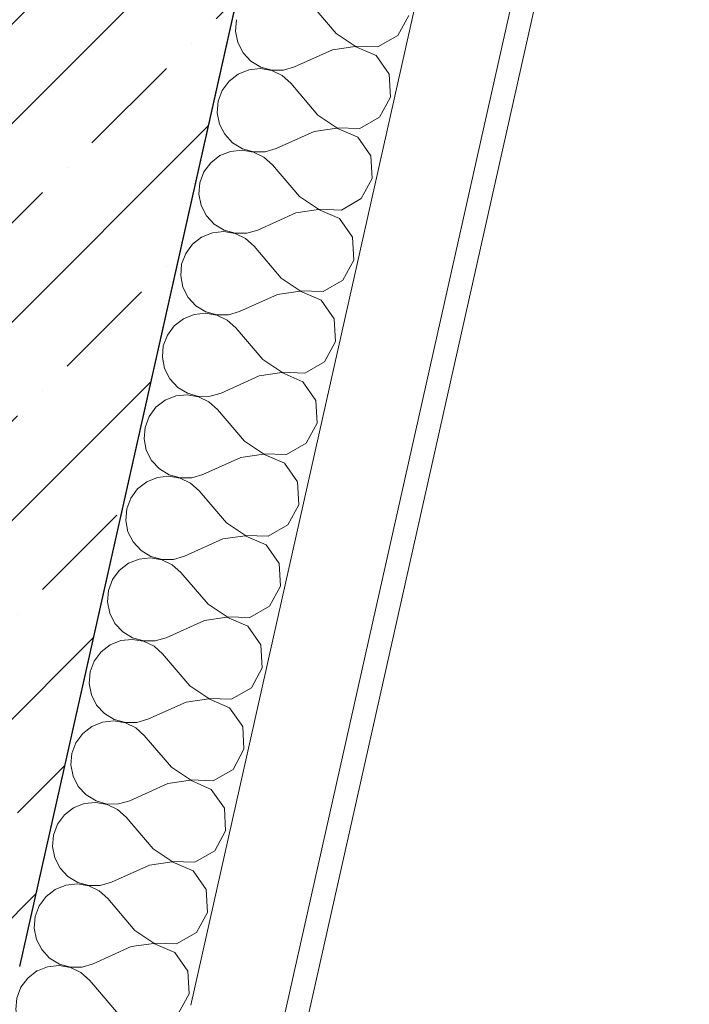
# Model space of a CAD drawing. Header units: millimetres. Extents: x -6990773 to -6682839, y 6117771 to 6220266.
# Tile 91 of 154: x -6940023 to -6939450, y 6149196 to 6150038. Entities that reach past the tile are written whole.
import ezdxf

# ---------------------------------------------------------------- set-up
doc = ezdxf.new("R2010")
doc.units = ezdxf.units.MM
doc.header["$MEASUREMENT"] = 0
doc.layers.add('АР-Стены_внешние_.АР', color=7, linetype='Continuous')
doc.layers.add('АР-Стены_внешние_.АР_Ном._пера__1', color=7, linetype='Continuous', lineweight=30)

# ---------------------------------------------------------------- blocks, each defined once
blk = doc.blocks.new('Стена_95_1', base_point=(-6939813.39, 6150616.48))
at = {"layer": 'АР-Стены_внешние_.АР', "linetype": 'Continuous', "lineweight": 0, "true_color": 0x000000}
h = blk.add_hatch(dxfattribs=at)
h.set_pattern_fill('ЖЕЛЕЗОБЕТОН__PROJECT__0001', color=18, style=0, pattern_type=2)
h.set_pattern_definition([(45, (-6338927.19, 6562677.8), (-84.852814, 84.852814), []), (45, (-6338969.62, 6562720.22), (-84.852814, 84.852814), [90, -30, 0, -30])])
h.paths.add_polyline_path([(-6939932.87, 6150540.82), (-6940217.78, 6149272.19), (-6940022.64, 6149228.37), (-6939737.73, 6150497)])
at = {"layer": 'АР-Стены_внешние_.АР_Ном._пера__1', "color": 7, "linetype": 'Continuous', "lineweight": 30, "flags": 128}
blk.add_lwpolyline([(-6940022.64, 6149228.37), (-6939737.73, 6150497)], dxfattribs=at)
blk = doc.blocks.new('*X289', base_point=(-6338927.19, 6562677.79))
at = {"layer": 'АР-Стены_внешние_.АР_Ном._пера__1', "color": 7, "linetype": 'Continuous', "lineweight": 0}
for p, q in [((-6940007.9, 6149224.67), (-6940015.7, 6149218.65)), ((-6940007.29, 6149224.92), (-6940007.9, 6149224.67)), ((-6940015.7, 6149218.65), (-6940021.55, 6149210.72)), ((-6940021.55, 6149210.72), (-6940025.02, 6149201.49)), ((-6939939.82, 6149189.68), (-6939961.02, 6149214.53)), ((-6940025.02, 6149201.49), (-6940025.83, 6149191.67)), ((-6940025.83, 6149191.67), (-6940023.93, 6149182.01)), ((-6939887.13, 6149187.89), (-6939882.26, 6149196.84)), ((-6940023.93, 6149182.01), (-6940019.46, 6149173.23)), ((-6939939.82, 6149189.68), (-6939923.58, 6149178.86)), ((-6939904.07, 6149178.2), (-6939887.13, 6149187.89)), ((-6940019.46, 6149173.23), (-6940012.76, 6149166)), ((-6939942.95, 6149175.74), (-6939975.53, 6149161.1)), ((-6939923.64, 6149178.58), (-6939942.95, 6149175.74)), ((-6939905.72, 6149170.84), (-6939923.64, 6149178.58)), ((-6939923.58, 6149178.86), (-6939904.07, 6149178.2)), ((-6940012.76, 6149166), (-6940004.34, 6149160.88)), ((-6939894.55, 6149154.83), (-6939905.72, 6149170.84)), ((-6940014.41, 6149158.64), (-6940023.55, 6149154.98)), ((-6940004.61, 6149159.67), (-6940014.41, 6149158.64)), ((-6939994.9, 6149157.98), (-6940004.61, 6149159.67)), ((-6940004.34, 6149160.88), (-6939994.84, 6149158.26)), ((-6939986.02, 6149153.7), (-6939994.9, 6149157.98)), ((-6939994.84, 6149158.26), (-6939984.98, 6149158.33)), ((-6939984.98, 6149158.33), (-6939975.53, 6149161.1)), ((-6940031.35, 6149148.95), (-6940037.21, 6149141.03)), ((-6940023.55, 6149154.98), (-6940031.35, 6149148.95)), ((-6939978.66, 6149147.16), (-6939986.02, 6149153.7)), ((-6939893.46, 6149135.35), (-6939894.55, 6149154.83)), ((-6940037.21, 6149141.03), (-6940040.67, 6149131.8)), ((-6939955.47, 6149119.99), (-6939978.66, 6149147.16)), ((-6940040.67, 6149131.8), (-6940041.48, 6149121.98)), ((-6939902.78, 6149118.19), (-6939893.46, 6149135.35)), ((-6940041.48, 6149121.98), (-6940039.58, 6149112.31)), ((-6939955.47, 6149119.99), (-6939939.23, 6149109.17)), ((-6939919.72, 6149108.5), (-6939902.78, 6149118.19)), ((-6940039.58, 6149112.31), (-6940035.11, 6149103.53)), ((-6939958.6, 6149106.05), (-6939991.18, 6149091.4)), ((-6939939.29, 6149108.89), (-6939958.6, 6149106.05)), ((-6939921.37, 6149101.15), (-6939939.29, 6149108.89)), ((-6939939.23, 6149109.17), (-6939919.72, 6149108.5)), ((-6940035.11, 6149103.53), (-6940028.41, 6149096.31)), ((-6939910.2, 6149085.14), (-6939921.37, 6149101.15)), ((-6940030.06, 6149088.95), (-6940039.21, 6149085.29)), ((-6940020.26, 6149089.98), (-6940030.06, 6149088.95)), ((-6940028.41, 6149096.31), (-6940019.99, 6149091.19)), ((-6940010.55, 6149088.29), (-6940020.26, 6149089.98)), ((-6940019.99, 6149091.19), (-6940010.49, 6149088.57)), ((-6940000.64, 6149088.64), (-6939991.18, 6149091.4)), ((-6940039.21, 6149085.29), (-6940047, 6149079.26)), ((-6940001.68, 6149084.01), (-6940010.55, 6149088.29)), ((-6940010.49, 6149088.57), (-6940000.64, 6149088.64)), ((-6939994.31, 6149077.47), (-6940001.68, 6149084.01)), ((-6939909.11, 6149065.65), (-6939910.2, 6149085.14)), ((-6940047, 6149079.26), (-6940052.86, 6149071.33)), ((-6939971.13, 6149050.3), (-6939994.31, 6149077.47)), ((-6940052.86, 6149071.33), (-6940056.32, 6149062.11)), ((-6939918.43, 6149048.5), (-6939909.11, 6149065.65)), ((-6940056.32, 6149062.11), (-6940057.13, 6149052.29)), ((-6940057.13, 6149052.29), (-6940055.23, 6149042.62)), ((-6939971.13, 6149050.3), (-6939954.88, 6149039.48)), ((-6939935.37, 6149038.81), (-6939918.43, 6149048.5)), ((-6940055.23, 6149042.62), (-6940050.76, 6149033.84)), ((-6939954.94, 6149039.19), (-6939974.26, 6149036.36)), ((-6939937.03, 6149031.45), (-6939954.94, 6149039.19)), ((-6939954.88, 6149039.48), (-6939935.37, 6149038.81)), ((-6940050.76, 6149033.84), (-6940044.06, 6149026.62)), ((-6939974.26, 6149036.36), (-6940006.83, 6149021.71)), ((-6939925.85, 6149015.45), (-6939937.03, 6149031.45)), ((-6940044.06, 6149026.62), (-6940035.64, 6149021.5)), ((-6940035.64, 6149021.5), (-6940026.14, 6149018.88)), ((-6940016.29, 6149018.95), (-6940006.83, 6149021.71)), ((-6940054.86, 6149015.59), (-6940062.66, 6149009.57)), ((-6940045.71, 6149019.26), (-6940054.86, 6149015.59)), ((-6940035.91, 6149020.28), (-6940045.71, 6149019.26)), ((-6940026.2, 6149018.59), (-6940035.91, 6149020.28)), ((-6940017.33, 6149014.31), (-6940026.2, 6149018.59)), ((-6940026.14, 6149018.88), (-6940016.29, 6149018.95)), ((-6940009.96, 6149007.77), (-6940017.33, 6149014.31)), ((-6939924.76, 6148995.96), (-6939925.85, 6149015.45)), ((-6940062.66, 6149009.57), (-6940068.51, 6149001.64)), ((-6939986.78, 6148980.6), (-6940009.96, 6149007.77)), ((-6940068.51, 6149001.64), (-6940071.97, 6148992.42)), ((-6940071.97, 6148992.42), (-6940072.79, 6148982.6)), ((-6939934.08, 6148978.81), (-6939924.76, 6148995.96)), ((-6940072.79, 6148982.6), (-6940070.88, 6148972.93)), ((-6939986.78, 6148980.6), (-6939970.53, 6148969.78)), ((-6940070.88, 6148972.93), (-6940066.41, 6148964.15)), ((-6939951.02, 6148969.12), (-6939934.08, 6148978.81)), ((-6940066.41, 6148964.15), (-6940059.71, 6148956.92)), ((-6939989.91, 6148966.67), (-6940022.48, 6148952.02)), ((-6939970.6, 6148969.5), (-6939989.91, 6148966.67)), ((-6939952.68, 6148961.76), (-6939970.6, 6148969.5)), ((-6939970.53, 6148969.78), (-6939951.02, 6148969.12)), ((-6940059.71, 6148956.92), (-6940051.29, 6148951.81)), ((-6939941.5, 6148945.76), (-6939952.68, 6148961.76)), ((-6940070.51, 6148945.9), (-6940078.31, 6148939.88)), ((-6940061.36, 6148949.57), (-6940070.51, 6148945.9)), ((-6940051.56, 6148950.59), (-6940061.36, 6148949.57)), ((-6940041.86, 6148948.9), (-6940051.56, 6148950.59)), ((-6940051.29, 6148951.81), (-6940041.79, 6148949.18)), ((-6940032.98, 6148944.62), (-6940041.86, 6148948.9)), ((-6940041.79, 6148949.18), (-6940031.94, 6148949.26)), ((-6940031.94, 6148949.26), (-6940022.48, 6148952.02)), ((-6939940.41, 6148926.27), (-6939941.5, 6148945.76)), ((-6940078.31, 6148939.88), (-6940084.16, 6148931.95)), ((-6940025.61, 6148938.08), (-6940032.98, 6148944.62)), ((-6940002.43, 6148910.91), (-6940025.61, 6148938.08)), ((-6940084.16, 6148931.95), (-6940087.63, 6148922.72)), ((-6940087.63, 6148922.72), (-6940088.44, 6148912.9)), ((-6939949.73, 6148909.12), (-6939940.41, 6148926.27)), ((-6940088.44, 6148912.9), (-6940086.54, 6148903.24)), ((-6940002.43, 6148910.91), (-6939986.18, 6148900.09)), ((-6939966.68, 6148899.43), (-6939949.73, 6148909.12)), ((-6940086.54, 6148903.24), (-6940082.06, 6148894.46)), ((-6940005.56, 6148896.97), (-6940038.13, 6148882.33)), ((-6939986.25, 6148899.81), (-6940005.56, 6148896.97)), ((-6939968.33, 6148892.07), (-6939986.25, 6148899.81)), ((-6939986.18, 6148900.09), (-6939966.68, 6148899.43)), ((-6940082.06, 6148894.46), (-6940075.36, 6148887.23)), ((-6940075.36, 6148887.23), (-6940066.94, 6148882.11)), ((-6939957.16, 6148876.06), (-6939968.33, 6148892.07)), ((-6940077.01, 6148879.87), (-6940086.16, 6148876.21)), ((-6940067.21, 6148880.9), (-6940077.01, 6148879.87)), ((-6940057.51, 6148879.21), (-6940067.21, 6148880.9)), ((-6940066.94, 6148882.11), (-6940057.44, 6148879.49)), ((-6940048.63, 6148874.93), (-6940057.51, 6148879.21)), ((-6940057.44, 6148879.49), (-6940047.59, 6148879.56)), ((-6940047.59, 6148879.56), (-6940038.13, 6148882.33)), ((-6940093.96, 6148870.18), (-6940099.81, 6148862.26)), ((-6940086.16, 6148876.21), (-6940093.96, 6148870.18)), ((-6940041.26, 6148868.39), (-6940048.63, 6148874.93)), ((-6939956.07, 6148856.57), (-6939957.16, 6148876.06)), ((-6940099.81, 6148862.26), (-6940103.28, 6148853.03)), ((-6940018.08, 6148841.22), (-6940041.26, 6148868.39)), ((-6939965.38, 6148839.42), (-6939956.07, 6148856.57)), ((-6940103.28, 6148853.03), (-6940104.09, 6148843.21)), ((-6940104.09, 6148843.21), (-6940102.19, 6148833.54)), ((-6940018.08, 6148841.22), (-6940001.84, 6148830.4)), ((-6939982.33, 6148829.73), (-6939965.38, 6148839.42)), ((-6940102.19, 6148833.54), (-6940097.72, 6148824.76)), ((-6940001.9, 6148830.12), (-6940021.21, 6148827.28)), ((-6939983.98, 6148822.38), (-6940001.9, 6148830.12)), ((-6940001.84, 6148830.4), (-6939982.33, 6148829.73)), ((-6940097.72, 6148824.76), (-6940091.01, 6148817.54)), ((-6940021.21, 6148827.28), (-6940053.78, 6148812.63)), ((-6939972.81, 6148806.37), (-6939983.98, 6148822.38)), ((-6940082.87, 6148811.21), (-6940092.67, 6148810.18)), ((-6940091.01, 6148817.54), (-6940082.59, 6148812.42)), ((-6940073.16, 6148809.52), (-6940082.87, 6148811.21)), ((-6940082.59, 6148812.42), (-6940073.1, 6148809.8)), ((-6940063.24, 6148809.87), (-6940053.78, 6148812.63)), ((-6940101.81, 6148806.52), (-6940109.61, 6148800.49)), ((-6940092.67, 6148810.18), (-6940101.81, 6148806.52)), ((-6940064.28, 6148805.24), (-6940073.16, 6148809.52)), ((-6940073.1, 6148809.8), (-6940063.24, 6148809.87)), ((-6940056.91, 6148798.69), (-6940064.28, 6148805.24)), ((-6939971.72, 6148786.88), (-6939972.81, 6148806.37)), ((-6940109.61, 6148800.49), (-6940115.46, 6148792.56)), ((-6940033.73, 6148771.53), (-6940056.91, 6148798.69)), ((-6940115.46, 6148792.56), (-6940118.93, 6148783.34)), ((-6939981.04, 6148769.73), (-6939971.72, 6148786.88)), ((-6940118.93, 6148783.34), (-6940119.74, 6148773.52)), ((-6940119.74, 6148773.52), (-6940117.84, 6148763.85)), ((-6940033.73, 6148771.53), (-6940017.49, 6148760.71)), ((-6939997.98, 6148760.04), (-6939981.04, 6148769.73)), ((-6940117.84, 6148763.85), (-6940113.37, 6148755.07)), ((-6940017.49, 6148760.71), (-6939997.98, 6148760.04)), ((-6940113.37, 6148755.07), (-6940106.67, 6148747.85)), ((-6940036.86, 6148757.59), (-6940069.44, 6148742.94)), ((-6940017.55, 6148760.42), (-6940036.86, 6148757.59)), ((-6939999.63, 6148752.68), (-6940017.55, 6148760.42)), ((-6939988.46, 6148736.68), (-6939999.63, 6148752.68)), ((-6940106.67, 6148747.85), (-6940098.25, 6148742.73)), ((-6940117.47, 6148736.82), (-6940125.26, 6148730.8)), ((-6940108.32, 6148740.49), (-6940117.47, 6148736.82)), ((-6940098.52, 6148741.51), (-6940108.32, 6148740.49)), ((-6940088.81, 6148739.82), (-6940098.52, 6148741.51)), ((-6940098.25, 6148742.73), (-6940088.75, 6148740.1)), ((-6940079.93, 6148735.54), (-6940088.81, 6148739.82)), ((-6940088.75, 6148740.1), (-6940078.89, 6148740.18)), ((-6940072.57, 6148729), (-6940079.93, 6148735.54)), ((-6940078.89, 6148740.18), (-6940069.44, 6148742.94)), ((-6939987.37, 6148717.19), (-6939988.46, 6148736.68)), ((-6940125.26, 6148730.8), (-6940131.12, 6148722.87)), ((-6940049.38, 6148701.83), (-6940072.57, 6148729)), ((-6940131.12, 6148722.87), (-6940134.58, 6148713.65)), ((-6940134.58, 6148713.65), (-6940135.39, 6148703.83)), ((-6939996.69, 6148700.04), (-6939987.37, 6148717.19)), ((-6940135.39, 6148703.83), (-6940133.49, 6148694.16)), ((-6940049.38, 6148701.83), (-6940033.14, 6148691.01)), ((-6940133.49, 6148694.16), (-6940129.02, 6148685.38)), ((-6940013.63, 6148690.35), (-6939996.69, 6148700.04)), ((-6940129.02, 6148685.38), (-6940122.32, 6148678.15)), ((-6940052.51, 6148687.9), (-6940085.09, 6148673.25)), ((-6940033.2, 6148690.73), (-6940052.51, 6148687.9)), ((-6940015.28, 6148682.99), (-6940033.2, 6148690.73)), ((-6940033.14, 6148691.01), (-6940013.63, 6148690.35)), ((-6940122.32, 6148678.15), (-6940113.9, 6148673.03)), ((-6940004.11, 6148666.99), (-6940015.28, 6148682.99)), ((-6940123.97, 6148670.8), (-6940133.12, 6148667.13)), ((-6940114.17, 6148671.82), (-6940123.97, 6148670.8)), ((-6940104.46, 6148670.13), (-6940114.17, 6148671.82)), ((-6940113.9, 6148673.03), (-6940104.4, 6148670.41)), ((-6940095.59, 6148665.85), (-6940104.46, 6148670.13)), ((-6940104.4, 6148670.41), (-6940094.55, 6148670.49)), ((-6940094.55, 6148670.49), (-6940085.09, 6148673.25)), ((-6940140.91, 6148661.1), (-6940146.77, 6148653.18)), ((-6940133.12, 6148667.13), (-6940140.91, 6148661.1)), ((-6940088.22, 6148659.31), (-6940095.59, 6148665.85)), ((-6940003.02, 6148647.5), (-6940004.11, 6148666.99)), ((-6940146.77, 6148653.18), (-6940150.23, 6148643.95)), ((-6940065.04, 6148632.14), (-6940088.22, 6148659.31)), ((-6940150.23, 6148643.95), (-6940151.04, 6148634.13)), ((-6940012.34, 6148630.35), (-6940003.02, 6148647.5)), ((-6940151.04, 6148634.13), (-6940149.64, 6148626.99)), ((-6940065.04, 6148632.14), (-6940048.79, 6148621.32)), ((-6940029.28, 6148620.66), (-6940012.34, 6148630.35)), ((-6940068.17, 6148618.2), (-6940082.27, 6148611.86)), ((-6940048.85, 6148621.04), (-6940068.17, 6148618.2)), ((-6940030.94, 6148613.3), (-6940048.85, 6148621.04)), ((-6940048.79, 6148621.32), (-6940029.28, 6148620.66)), ((-6940020.2, 6148597.92), (-6940030.94, 6148613.3))]:
    blk.add_line(p, q, dxfattribs=at)
blk = doc.blocks.new('Стена_98_1', base_point=(-6940120.21, 6149250.28))
at = {"layer": 'АР-Стены_внешние_.АР', "color": 7, "lineweight": 0}
blk.add_blockref('*X289', (-6338927.19, 6562677.79), dxfattribs=at)
blk = doc.blocks.new('*X373', base_point=(-6338927.19, 6562677.79))
at = {"layer": 'АР-Стены_внешние_.АР_Ном._пера__1', "color": 7, "linetype": 'Continuous', "lineweight": 0}
for p, q in [((-6939752, 6150025.99), (-6939775.18, 6150053.16)), ((-6939699.3, 6150024.2), (-6939689.99, 6150041.35)), ((-6939837.2, 6150037.81), (-6939838.01, 6150027.99)), ((-6939838.01, 6150027.99), (-6939836.11, 6150018.32)), ((-6939752, 6150025.99), (-6939735.76, 6150015.17)), ((-6939716.25, 6150014.51), (-6939699.3, 6150024.2)), ((-6939836.11, 6150018.32), (-6939831.64, 6150009.54)), ((-6939735.82, 6150014.89), (-6939755.13, 6150012.06)), ((-6939717.9, 6150007.15), (-6939735.82, 6150014.89)), ((-6939735.76, 6150015.17), (-6939716.25, 6150014.51)), ((-6939831.64, 6150009.54), (-6939824.93, 6150002.31)), ((-6939755.13, 6150012.06), (-6939787.7, 6149997.41)), ((-6939706.73, 6149991.15), (-6939717.9, 6150007.15)), ((-6939824.93, 6150002.31), (-6939816.51, 6149997.19)), ((-6939835.73, 6149991.29), (-6939843.53, 6149985.26)), ((-6939826.59, 6149994.96), (-6939835.73, 6149991.29)), ((-6939816.79, 6149995.98), (-6939826.59, 6149994.96)), ((-6939807.08, 6149994.29), (-6939816.79, 6149995.98)), ((-6939816.51, 6149997.19), (-6939807.02, 6149994.57)), ((-6939798.2, 6149990.01), (-6939807.08, 6149994.29)), ((-6939807.02, 6149994.57), (-6939797.16, 6149994.65)), ((-6939790.83, 6149983.47), (-6939798.2, 6149990.01)), ((-6939797.16, 6149994.65), (-6939787.7, 6149997.41)), ((-6939705.64, 6149971.66), (-6939706.73, 6149991.15)), ((-6939843.53, 6149985.26), (-6939849.38, 6149977.34)), ((-6939767.65, 6149956.3), (-6939790.83, 6149983.47)), ((-6939849.38, 6149977.34), (-6939852.85, 6149968.11)), ((-6939852.85, 6149968.11), (-6939853.66, 6149958.29)), ((-6939714.96, 6149954.51), (-6939705.64, 6149971.66)), ((-6939853.66, 6149958.29), (-6939851.76, 6149948.63)), ((-6939767.65, 6149956.3), (-6939751.41, 6149945.48)), ((-6939851.76, 6149948.63), (-6939847.29, 6149939.84)), ((-6939731.9, 6149944.82), (-6939714.96, 6149954.51)), ((-6939847.29, 6149939.84), (-6939840.59, 6149932.62)), ((-6939770.78, 6149942.36), (-6939803.36, 6149927.72)), ((-6939751.47, 6149945.2), (-6939770.78, 6149942.36)), ((-6939733.55, 6149937.46), (-6939751.47, 6149945.2)), ((-6939751.41, 6149945.48), (-6939731.9, 6149944.82)), ((-6939840.59, 6149932.62), (-6939832.17, 6149927.5)), ((-6939722.38, 6149921.45), (-6939733.55, 6149937.46)), ((-6939842.24, 6149925.26), (-6939851.39, 6149921.6)), ((-6939832.44, 6149926.29), (-6939842.24, 6149925.26)), ((-6939822.73, 6149924.6), (-6939832.44, 6149926.29)), ((-6939832.17, 6149927.5), (-6939822.67, 6149924.88)), ((-6939813.85, 6149920.32), (-6939822.73, 6149924.6)), ((-6939822.67, 6149924.88), (-6939812.81, 6149924.95)), ((-6939812.81, 6149924.95), (-6939803.36, 6149927.72)), ((-6939859.18, 6149915.57), (-6939865.04, 6149907.65)), ((-6939851.39, 6149921.6), (-6939859.18, 6149915.57)), ((-6939806.49, 6149913.78), (-6939813.85, 6149920.32)), ((-6939783.3, 6149886.61), (-6939806.49, 6149913.78)), ((-6939721.29, 6149901.96), (-6939722.38, 6149921.45)), ((-6939865.04, 6149907.65), (-6939868.5, 6149898.42)), ((-6939868.5, 6149898.42), (-6939869.31, 6149888.6)), ((-6939730.61, 6149884.81), (-6939721.29, 6149901.96)), ((-6939869.31, 6149888.6), (-6939867.41, 6149878.93)), ((-6939783.3, 6149886.61), (-6939767.06, 6149875.79)), ((-6939747.55, 6149875.12), (-6939730.61, 6149884.81)), ((-6939867.41, 6149878.93), (-6939862.94, 6149870.15)), ((-6939786.43, 6149872.67), (-6939819.01, 6149858.02)), ((-6939767.12, 6149875.51), (-6939786.43, 6149872.67)), ((-6939749.2, 6149867.76), (-6939767.12, 6149875.51)), ((-6939767.06, 6149875.79), (-6939747.55, 6149875.12)), ((-6939862.94, 6149870.15), (-6939856.24, 6149862.93)), ((-6939738.03, 6149851.76), (-6939749.2, 6149867.76)), ((-6939857.89, 6149855.57), (-6939867.04, 6149851.9)), ((-6939848.09, 6149856.6), (-6939857.89, 6149855.57)), ((-6939856.24, 6149862.93), (-6939847.82, 6149857.81)), ((-6939838.38, 6149854.91), (-6939848.09, 6149856.6)), ((-6939847.82, 6149857.81), (-6939838.32, 6149855.19)), ((-6939829.51, 6149850.63), (-6939838.38, 6149854.91)), ((-6939838.32, 6149855.19), (-6939828.47, 6149855.26)), ((-6939828.47, 6149855.26), (-6939819.01, 6149858.02)), ((-6939867.04, 6149851.9), (-6939874.83, 6149845.88)), ((-6939822.14, 6149844.08), (-6939829.51, 6149850.63)), ((-6939736.94, 6149832.27), (-6939738.03, 6149851.76)), ((-6939880.69, 6149837.95), (-6939884.15, 6149828.73)), ((-6939874.83, 6149845.88), (-6939880.69, 6149837.95)), ((-6939798.96, 6149816.92), (-6939822.14, 6149844.08)), ((-6939746.26, 6149815.12), (-6939736.94, 6149832.27)), ((-6939884.15, 6149828.73), (-6939884.96, 6149818.91)), ((-6939884.96, 6149818.91), (-6939883.06, 6149809.24)), ((-6939798.96, 6149816.92), (-6939782.71, 6149806.09)), ((-6939763.2, 6149805.43), (-6939746.26, 6149815.12)), ((-6939883.06, 6149809.24), (-6939878.59, 6149800.46)), ((-6939782.77, 6149805.81), (-6939802.09, 6149802.98)), ((-6939764.86, 6149798.07), (-6939782.77, 6149805.81)), ((-6939782.71, 6149806.09), (-6939763.2, 6149805.43)), ((-6939878.59, 6149800.46), (-6939871.89, 6149793.24)), ((-6939802.09, 6149802.98), (-6939834.66, 6149788.33)), ((-6939753.68, 6149782.07), (-6939764.86, 6149798.07)), ((-6939871.89, 6149793.24), (-6939863.47, 6149788.12)), ((-6939863.47, 6149788.12), (-6939853.97, 6149785.49)), ((-6939844.12, 6149785.57), (-6939834.66, 6149788.33)), ((-6939882.69, 6149782.21), (-6939890.49, 6149776.19)), ((-6939873.54, 6149785.88), (-6939882.69, 6149782.21)), ((-6939863.74, 6149786.9), (-6939873.54, 6149785.88)), ((-6939854.03, 6149785.21), (-6939863.74, 6149786.9)), ((-6939845.16, 6149780.93), (-6939854.03, 6149785.21)), ((-6939853.97, 6149785.49), (-6939844.12, 6149785.57)), ((-6939837.79, 6149774.39), (-6939845.16, 6149780.93)), ((-6939752.59, 6149762.58), (-6939753.68, 6149782.07)), ((-6939890.49, 6149776.19), (-6939896.34, 6149768.26)), ((-6939814.61, 6149747.22), (-6939837.79, 6149774.39)), ((-6939896.34, 6149768.26), (-6939899.8, 6149759.04)), ((-6939761.91, 6149745.43), (-6939752.59, 6149762.58)), ((-6939899.8, 6149759.04), (-6939900.62, 6149749.22)), ((-6939900.62, 6149749.22), (-6939898.71, 6149739.55)), ((-6939814.61, 6149747.22), (-6939798.36, 6149736.4)), ((-6939778.86, 6149735.74), (-6939761.91, 6149745.43)), ((-6939898.71, 6149739.55), (-6939894.24, 6149730.77)), ((-6939894.24, 6149730.77), (-6939887.54, 6149723.54)), ((-6939817.74, 6149733.28), (-6939850.31, 6149718.64)), ((-6939798.43, 6149736.12), (-6939817.74, 6149733.28)), ((-6939780.51, 6149728.38), (-6939798.43, 6149736.12)), ((-6939798.36, 6149736.4), (-6939778.86, 6149735.74)), ((-6939769.33, 6149712.37), (-6939780.51, 6149728.38)), ((-6939887.54, 6149723.54), (-6939879.12, 6149718.42)), ((-6939898.34, 6149712.52), (-6939906.14, 6149706.49)), ((-6939889.19, 6149716.18), (-6939898.34, 6149712.52)), ((-6939879.39, 6149717.21), (-6939889.19, 6149716.18)), ((-6939869.69, 6149715.52), (-6939879.39, 6149717.21)), ((-6939879.12, 6149718.42), (-6939869.62, 6149715.8)), ((-6939860.81, 6149711.24), (-6939869.69, 6149715.52)), ((-6939869.62, 6149715.8), (-6939859.77, 6149715.87)), ((-6939859.77, 6149715.87), (-6939850.31, 6149718.64)), ((-6939768.24, 6149692.89), (-6939769.33, 6149712.37)), ((-6939906.14, 6149706.49), (-6939911.99, 6149698.57)), ((-6939853.44, 6149704.7), (-6939860.81, 6149711.24)), ((-6939830.26, 6149677.53), (-6939853.44, 6149704.7)), ((-6939911.99, 6149698.57), (-6939915.46, 6149689.34)), ((-6939915.46, 6149689.34), (-6939916.27, 6149679.52)), ((-6939777.56, 6149675.74), (-6939768.24, 6149692.89)), ((-6939916.27, 6149679.52), (-6939914.37, 6149669.85)), ((-6939914.37, 6149669.85), (-6939909.89, 6149661.07)), ((-6939830.26, 6149677.53), (-6939814.01, 6149666.71)), ((-6939794.51, 6149666.04), (-6939777.56, 6149675.74)), ((-6939909.89, 6149661.07), (-6939903.19, 6149653.85)), ((-6939833.39, 6149663.59), (-6939865.96, 6149648.94)), ((-6939814.08, 6149666.43), (-6939833.39, 6149663.59)), ((-6939796.16, 6149658.69), (-6939814.08, 6149666.43)), ((-6939814.01, 6149666.71), (-6939794.51, 6149666.04)), ((-6939903.19, 6149653.85), (-6939894.77, 6149648.73)), ((-6939784.99, 6149642.68), (-6939796.16, 6149658.69)), ((-6939904.85, 6149646.49), (-6939913.99, 6149642.83)), ((-6939895.05, 6149647.52), (-6939904.85, 6149646.49)), ((-6939885.34, 6149645.83), (-6939895.05, 6149647.52)), ((-6939894.77, 6149648.73), (-6939885.27, 6149646.11)), ((-6939876.46, 6149641.55), (-6939885.34, 6149645.83)), ((-6939885.27, 6149646.11), (-6939875.42, 6149646.18)), ((-6939875.42, 6149646.18), (-6939865.96, 6149648.94)), ((-6939921.79, 6149636.8), (-6939927.64, 6149628.88)), ((-6939913.99, 6149642.83), (-6939921.79, 6149636.8)), ((-6939869.09, 6149635.01), (-6939876.46, 6149641.55)), ((-6939783.9, 6149623.19), (-6939784.99, 6149642.68)), ((-6939927.64, 6149628.88), (-6939931.11, 6149619.65)), ((-6939845.91, 6149607.84), (-6939869.09, 6149635.01)), ((-6939931.11, 6149619.65), (-6939931.92, 6149609.83)), ((-6939793.22, 6149606.04), (-6939783.9, 6149623.19)), ((-6939931.92, 6149609.83), (-6939930.02, 6149600.16)), ((-6939845.91, 6149607.84), (-6939829.67, 6149597.02)), ((-6939810.16, 6149596.35), (-6939793.22, 6149606.04)), ((-6939930.02, 6149600.16), (-6939925.55, 6149591.38)), ((-6939849.04, 6149593.9), (-6939881.61, 6149579.25)), ((-6939829.73, 6149596.74), (-6939849.04, 6149593.9)), ((-6939811.81, 6149588.99), (-6939829.73, 6149596.74)), ((-6939829.67, 6149597.02), (-6939810.16, 6149596.35)), ((-6939925.55, 6149591.38), (-6939918.85, 6149584.16)), ((-6939800.64, 6149572.99), (-6939811.81, 6149588.99)), ((-6939910.7, 6149577.83), (-6939920.5, 6149576.8)), ((-6939918.85, 6149584.16), (-6939910.42, 6149579.04)), ((-6939900.99, 6149576.13), (-6939910.7, 6149577.83)), ((-6939910.42, 6149579.04), (-6939900.93, 6149576.42)), ((-6939891.07, 6149576.49), (-6939881.61, 6149579.25)), ((-6939929.64, 6149573.13), (-6939937.44, 6149567.11)), ((-6939920.5, 6149576.8), (-6939929.64, 6149573.13)), ((-6939892.11, 6149571.86), (-6939900.99, 6149576.13)), ((-6939900.93, 6149576.42), (-6939891.07, 6149576.49)), ((-6939884.74, 6149565.31), (-6939892.11, 6149571.86)), ((-6939799.55, 6149553.5), (-6939800.64, 6149572.99)), ((-6939937.44, 6149567.11), (-6939943.29, 6149559.18)), ((-6939861.56, 6149538.15), (-6939884.74, 6149565.31)), ((-6939943.29, 6149559.18), (-6939946.76, 6149549.96)), ((-6939808.87, 6149536.35), (-6939799.55, 6149553.5)), ((-6939946.76, 6149549.96), (-6939947.57, 6149540.14)), ((-6939947.57, 6149540.14), (-6939945.67, 6149530.47)), ((-6939861.56, 6149538.15), (-6939845.32, 6149527.32)), ((-6939825.81, 6149526.66), (-6939808.87, 6149536.35)), ((-6939945.67, 6149530.47), (-6939941.2, 6149521.69)), ((-6939845.38, 6149527.04), (-6939864.69, 6149524.21)), ((-6939827.46, 6149519.3), (-6939845.38, 6149527.04)), ((-6939845.32, 6149527.32), (-6939825.81, 6149526.66)), ((-6939941.2, 6149521.69), (-6939934.5, 6149514.46)), ((-6939864.69, 6149524.21), (-6939897.27, 6149509.56)), ((-6939816.29, 6149503.3), (-6939827.46, 6149519.3)), ((-6939934.5, 6149514.46), (-6939926.08, 6149509.35)), ((-6939906.72, 6149506.8), (-6939897.27, 6149509.56)), ((-6939945.3, 6149503.44), (-6939953.09, 6149497.42)), ((-6939936.15, 6149507.11), (-6939945.3, 6149503.44)), ((-6939926.35, 6149508.13), (-6939936.15, 6149507.11)), ((-6939916.64, 6149506.44), (-6939926.35, 6149508.13)), ((-6939926.08, 6149509.35), (-6939916.58, 6149506.72)), ((-6939907.77, 6149502.16), (-6939916.64, 6149506.44)), ((-6939916.58, 6149506.72), (-6939906.72, 6149506.8)), ((-6939900.4, 6149495.62), (-6939907.77, 6149502.16)), ((-6939815.2, 6149483.81), (-6939816.29, 6149503.3)), ((-6939953.09, 6149497.42), (-6939958.95, 6149489.49)), ((-6939877.22, 6149468.45), (-6939900.4, 6149495.62)), ((-6939958.95, 6149489.49), (-6939962.41, 6149480.27)), ((-6939962.41, 6149480.27), (-6939963.22, 6149470.45)), ((-6939824.52, 6149466.66), (-6939815.2, 6149483.81)), ((-6939963.22, 6149470.45), (-6939961.32, 6149460.78)), ((-6939877.22, 6149468.45), (-6939860.97, 6149457.63)), ((-6939961.32, 6149460.78), (-6939956.85, 6149452)), ((-6939841.46, 6149456.97), (-6939824.52, 6149466.66)), ((-6939956.85, 6149452), (-6939950.15, 6149444.77)), ((-6939880.35, 6149454.51), (-6939912.92, 6149439.87)), ((-6939861.03, 6149457.35), (-6939880.35, 6149454.51)), ((-6939843.11, 6149449.61), (-6939861.03, 6149457.35)), ((-6939860.97, 6149457.63), (-6939841.46, 6149456.97)), ((-6939950.15, 6149444.77), (-6939941.73, 6149439.65)), ((-6939831.94, 6149433.6), (-6939843.11, 6149449.61)), ((-6939951.8, 6149437.41), (-6939960.95, 6149433.75)), ((-6939942, 6149438.44), (-6939951.8, 6149437.41)), ((-6939932.29, 6149436.75), (-6939942, 6149438.44)), ((-6939941.73, 6149439.65), (-6939932.23, 6149437.03)), ((-6939923.42, 6149432.47), (-6939932.29, 6149436.75)), ((-6939932.23, 6149437.03), (-6939922.38, 6149437.1)), ((-6939922.38, 6149437.1), (-6939912.92, 6149439.87)), ((-6939968.74, 6149427.72), (-6939974.6, 6149419.8)), ((-6939960.95, 6149433.75), (-6939968.74, 6149427.72)), ((-6939916.05, 6149425.93), (-6939923.42, 6149432.47)), ((-6939892.87, 6149398.76), (-6939916.05, 6149425.93)), ((-6939830.85, 6149414.12), (-6939831.94, 6149433.6)), ((-6939974.6, 6149419.8), (-6939978.06, 6149410.57)), ((-6939978.06, 6149410.57), (-6939978.88, 6149400.75)), ((-6939840.17, 6149396.96), (-6939830.85, 6149414.12)), ((-6939978.88, 6149400.75), (-6939976.97, 6149391.08)), ((-6939892.87, 6149398.76), (-6939876.62, 6149387.94)), ((-6939857.11, 6149387.27), (-6939840.17, 6149396.96)), ((-6939976.97, 6149391.08), (-6939972.5, 6149382.3)), ((-6939896, 6149384.82), (-6939928.57, 6149370.17)), ((-6939876.69, 6149387.66), (-6939896, 6149384.82)), ((-6939858.77, 6149379.92), (-6939876.69, 6149387.66)), ((-6939876.62, 6149387.94), (-6939857.11, 6149387.27)), ((-6939972.5, 6149382.3), (-6939965.8, 6149375.08)), ((-6939965.8, 6149375.08), (-6939957.38, 6149369.96)), ((-6939847.59, 6149363.91), (-6939858.77, 6149379.92)), ((-6939967.45, 6149367.72), (-6939976.6, 6149364.06)), ((-6939957.65, 6149368.75), (-6939967.45, 6149367.72)), ((-6939947.94, 6149367.06), (-6939957.65, 6149368.75)), ((-6939957.38, 6149369.96), (-6939947.88, 6149367.34)), ((-6939939.07, 6149362.78), (-6939947.94, 6149367.06)), ((-6939947.88, 6149367.34), (-6939938.03, 6149367.41)), ((-6939938.03, 6149367.41), (-6939928.57, 6149370.17)), ((-6939976.6, 6149364.06), (-6939984.4, 6149358.03)), ((-6939931.7, 6149356.24), (-6939939.07, 6149362.78)), ((-6939846.5, 6149344.42), (-6939847.59, 6149363.91)), ((-6939990.25, 6149350.1), (-6939993.71, 6149340.88)), ((-6939984.4, 6149358.03), (-6939990.25, 6149350.1)), ((-6939908.52, 6149329.07), (-6939931.7, 6149356.24)), ((-6939855.82, 6149327.27), (-6939846.5, 6149344.42)), ((-6939993.71, 6149340.88), (-6939994.53, 6149331.06)), ((-6939994.53, 6149331.06), (-6939992.62, 6149321.39)), ((-6939908.52, 6149329.07), (-6939892.27, 6149318.25)), ((-6939872.77, 6149317.58), (-6939855.82, 6149327.27)), ((-6939992.62, 6149321.39), (-6939988.15, 6149312.61)), ((-6939892.34, 6149317.96), (-6939911.65, 6149315.13)), ((-6939874.42, 6149310.22), (-6939892.34, 6149317.96)), ((-6939892.27, 6149318.25), (-6939872.77, 6149317.58)), ((-6939988.15, 6149312.61), (-6939981.45, 6149305.39)), ((-6939911.65, 6149315.13), (-6939944.22, 6149300.48)), ((-6939863.25, 6149294.22), (-6939874.42, 6149310.22)), ((-6939981.45, 6149305.39), (-6939973.03, 6149300.27)), ((-6939973.03, 6149300.27), (-6939963.53, 6149297.65)), ((-6939953.68, 6149297.72), (-6939944.22, 6149300.48)), ((-6939992.25, 6149294.36), (-6940000.05, 6149288.34)), ((-6939983.1, 6149298.03), (-6939992.25, 6149294.36)), ((-6939973.3, 6149299.06), (-6939983.1, 6149298.03)), ((-6939963.6, 6149297.36), (-6939973.3, 6149299.06)), ((-6939954.72, 6149293.09), (-6939963.6, 6149297.36)), ((-6939963.53, 6149297.65), (-6939953.68, 6149297.72)), ((-6939947.35, 6149286.54), (-6939954.72, 6149293.09)), ((-6939862.16, 6149274.73), (-6939863.25, 6149294.22)), ((-6940000.05, 6149288.34), (-6940005.9, 6149280.41)), ((-6939924.17, 6149259.37), (-6939947.35, 6149286.54)), ((-6940005.9, 6149280.41), (-6940009.37, 6149271.19)), ((-6939871.47, 6149257.58), (-6939862.16, 6149274.73)), ((-6940009.37, 6149271.19), (-6940010.18, 6149261.37)), ((-6940010.18, 6149261.37), (-6940008.28, 6149251.7)), ((-6939924.17, 6149259.37), (-6939907.93, 6149248.55)), ((-6939888.42, 6149247.89), (-6939871.47, 6149257.58)), ((-6940008.28, 6149251.7), (-6940003.8, 6149242.92)), ((-6940003.8, 6149242.92), (-6939997.1, 6149235.69)), ((-6939927.3, 6149245.44), (-6939959.87, 6149230.79)), ((-6939907.99, 6149248.27), (-6939927.3, 6149245.44)), ((-6939890.07, 6149240.53), (-6939907.99, 6149248.27)), ((-6939907.93, 6149248.55), (-6939888.42, 6149247.89)), ((-6939878.9, 6149224.53), (-6939890.07, 6149240.53)), ((-6939997.1, 6149235.69), (-6939988.68, 6149230.58)), ((-6939998.76, 6149228.34), (-6940007.29, 6149224.92)), ((-6939988.96, 6149229.36), (-6939998.76, 6149228.34)), ((-6939979.25, 6149227.67), (-6939988.96, 6149229.36)), ((-6939988.68, 6149230.58), (-6939979.19, 6149227.95)), ((-6939970.37, 6149223.39), (-6939979.25, 6149227.67)), ((-6939979.19, 6149227.95), (-6939969.33, 6149228.03)), ((-6939969.33, 6149228.03), (-6939959.87, 6149230.79)), ((-6939877.81, 6149205.04), (-6939878.9, 6149224.53)), ((-6939963, 6149216.85), (-6939970.37, 6149223.39)), ((-6939961.02, 6149214.53), (-6939963, 6149216.85)), ((-6939882.26, 6149196.84), (-6939877.81, 6149205.04))]:
    blk.add_line(p, q, dxfattribs=at)
blk = doc.blocks.new('Стена_135_1', base_point=(-6939666.53, 6150814.04))
at = {"layer": 'АР-Стены_внешние_.АР_Ном._пера__1', "color": 7, "linetype": 'Continuous', "lineweight": 0}
for p, q in [((-6939876.29, 6149195.5), (-6939547.57, 6150659.21)), ((-6939798.23, 6149177.97), (-6939469.51, 6150641.68))]:
    blk.add_line(p, q, dxfattribs=at)
at = {"layer": 'АР-Стены_внешние_.АР_Ном._пера__1', "color": 7, "linetype": 'Continuous', "lineweight": 0, "flags": 128}
for points in [[(-6939693.92, 6150692.08), (-6940022.64, 6149228.37)], [(-6939778.72, 6149173.58), (-6939450, 6150637.3)]]:
    blk.add_lwpolyline(points, dxfattribs=at)
at = {"layer": 'АР-Стены_внешние_.АР', "color": 7, "lineweight": 0}
blk.add_blockref('*X373', (-6338927.19, 6562677.79), dxfattribs=at)

msp = doc.modelspace()

# ---------------------------------------------------------------- block references
at = {"layer": 'АР-Стены_внешние_.АР', "color": 7, "lineweight": 0}
for name, p in [('Стена_135_1', (-6939666.53, 6150814.04)), ('Стена_95_1', (-6939813.39, 6150616.48)), ('Стена_98_1', (-6940120.21, 6149250.28))]:
    msp.add_blockref(name, p, dxfattribs=at)

doc.saveas('drawing.dxf')
